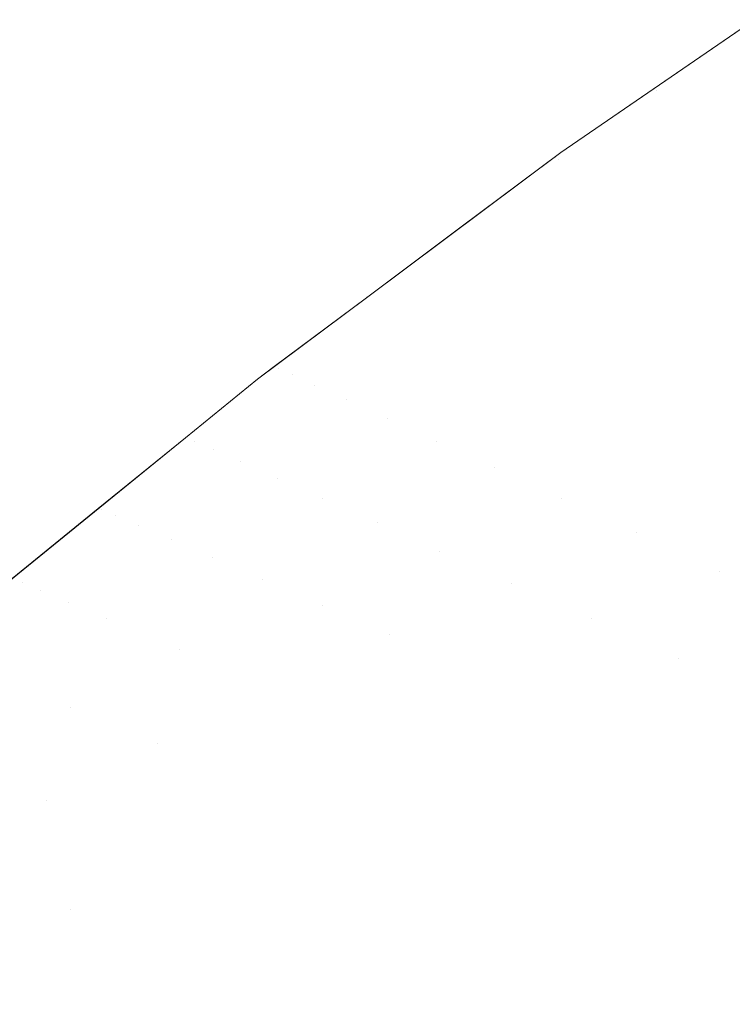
# Model space of a CAD drawing. Header units: centimetres. Extents: x -44.1 to 45.2, y 4.2 to 6.
# Tile 80 of 256: x -44.0611 to -44.051, y 5.952 to 5.966. Entities that reach past the tile are written whole.
import ezdxf

# ---------------------------------------------------------------- set-up
doc = ezdxf.new("R2010")
doc.units = ezdxf.units.CM
doc.header["$LTSCALE"] = 2.54
doc.layers.add('Lucido design-1', color=7, linetype='Continuous')

# ---------------------------------------------------------------- blocks, each defined once
blk = doc.blocks.new('Gruppo-4-1')
at = {"color": 7, "linetype": 'Continuous', "lineweight": 9}
for points, invisible_edges in [([(-44.053466, 5.964052, -2312.420608), (-44.053419, 5.964029, -2312.419046), (-44.050616, 5.965987, -2312.419046), (-44.050662, 5.966011, -2312.420608)], 15), ([(-44.053389, 5.964127, -2312.42217), (-44.053466, 5.964052, -2312.420608), (-44.050662, 5.966011, -2312.420608)], 11), ([(-44.050539, 5.965947, -2312.417485), (-44.050616, 5.965987, -2312.419046), (-44.053419, 5.964029, -2312.419046), (-44.053341, 5.96399, -2312.417485)], 15), ([(-44.050662, 5.966011, -2312.420608), (-44.050661, 5.965996, -2312.42217), (-44.053389, 5.964127, -2312.42217)], 9), ([(-44.050661, 5.965996, -2313.02217), (-44.052081, 5.965023, -2313.02217), (-44.053389, 5.964127, -2312.42217), (-44.050661, 5.965996, -2312.42217)], 10), ([(-44.053341, 5.96399, -2312.417485), (-44.053231, 5.963935, -2312.415926), (-44.050432, 5.965891, -2312.415926), (-44.050539, 5.965947, -2312.417485)], 15), ([(-44.050293, 5.965819, -2312.414369), (-44.050432, 5.965891, -2312.415926), (-44.053231, 5.963935, -2312.415926), (-44.05309, 5.963865, -2312.414369)], 15), ([(-44.052081, 5.965023, -2313.02217), (-44.050661, 5.965996, -2313.02217), (-44.050616, 5.965987, -2313.025294), (-44.052032, 5.96501, -2313.025294)], 14), ([(-44.052032, 5.96501, -2313.025294), (-44.050616, 5.965987, -2313.025294), (-44.050432, 5.965891, -2313.028414), (-44.051846, 5.964915, -2313.028414)], 15), ([(-44.051846, 5.964915, -2313.028414), (-44.050432, 5.965891, -2313.028414), (-44.050125, 5.96573, -2313.031524), (-44.051536, 5.964757, -2313.031524)], 15), ([(-44.05309, 5.963865, -2312.414369), (-44.052918, 5.963779, -2312.412816), (-44.050125, 5.96573, -2312.412816), (-44.050293, 5.965819, -2312.414369)], 15), ([(-44.049926, 5.965626, -2312.411265), (-44.050125, 5.96573, -2312.412816), (-44.052918, 5.963779, -2312.412816), (-44.052714, 5.963678, -2312.411265)], 15), ([(-44.052714, 5.963678, -2312.411265), (-44.05248, 5.963562, -2312.409719), (-44.049697, 5.965506, -2312.409719), (-44.049926, 5.965626, -2312.411265)], 15), ([(-44.051536, 5.964757, -2313.031524), (-44.050125, 5.96573, -2313.031524), (-44.049697, 5.965506, -2313.034621), (-44.051103, 5.964537, -2313.034621)], 15), ([(-44.049438, 5.965371, -2312.408177), (-44.049697, 5.965506, -2312.409719), (-44.05248, 5.963562, -2312.409719), (-44.052215, 5.96343, -2312.408177)], 15), ([(-44.051103, 5.964537, -2313.034621), (-44.049697, 5.965506, -2313.034621), (-44.049149, 5.965219, -2313.0377), (-44.050549, 5.964254, -2313.0377)], 15), ([(-44.052215, 5.96343, -2312.408177), (-44.05192, 5.963284, -2312.40664), (-44.049149, 5.965219, -2312.40664), (-44.049438, 5.965371, -2312.408177)], 15), ([(-44.04883, 5.965053, -2312.405108), (-44.049149, 5.965219, -2312.40664), (-44.05192, 5.963284, -2312.40664), (-44.051594, 5.963122, -2312.405108)], 15), ([(-44.051594, 5.963122, -2312.405108), (-44.051238, 5.962945, -2312.403583), (-44.048482, 5.964871, -2312.403583), (-44.04883, 5.965053, -2312.405108)], 15), ([(-44.052032, 5.96501, -2313.025294), (-44.053419, 5.964029, -2313.025294), (-44.053389, 5.964127, -2313.02217)], 11), ([(-44.051846, 5.964915, -2313.028414), (-44.053231, 5.963935, -2313.028414), (-44.053419, 5.964029, -2313.025294), (-44.052032, 5.96501, -2313.025294)], 15), ([(-44.052081, 5.965023, -2313.02217), (-44.053389, 5.964127, -2313.02217), (-44.053389, 5.964127, -2312.42217)], 10), ([(-44.053389, 5.964127, -2313.02217), (-44.052081, 5.965023, -2313.02217), (-44.052032, 5.96501, -2313.025294)], 10), ([(-44.051536, 5.964757, -2313.031524), (-44.052918, 5.963779, -2313.031524), (-44.053231, 5.963935, -2313.028414), (-44.051846, 5.964915, -2313.028414)], 15), ([(-44.048105, 5.964673, -2312.402065), (-44.048482, 5.964871, -2312.403583), (-44.051238, 5.962945, -2312.403583), (-44.050853, 5.962754, -2312.402065)], 15), ([(-44.051103, 5.964537, -2313.034621), (-44.05248, 5.963562, -2313.034621), (-44.052918, 5.963779, -2313.031524), (-44.051536, 5.964757, -2313.031524)], 15), ([(-44.050549, 5.964254, -2313.0377), (-44.05192, 5.963284, -2313.0377), (-44.05248, 5.963562, -2313.034621), (-44.051103, 5.964537, -2313.034621)], 15), ([(-44.049875, 5.96391, -2313.040757), (-44.051238, 5.962945, -2313.040757), (-44.05192, 5.963284, -2313.0377), (-44.050549, 5.964254, -2313.0377)], 15), ([(-44.053466, 5.964052, -2312.420608), (-44.053389, 5.964127, -2312.42217), (-44.056155, 5.962062, -2312.42217)], 9), ([(-44.056155, 5.962062, -2312.42217), (-44.053389, 5.964127, -2312.42217), (-44.053389, 5.964127, -2313.02217), (-44.054826, 5.963054, -2313.02217)], 10), ([(-44.054826, 5.963054, -2313.02217), (-44.053389, 5.964127, -2313.02217), (-44.053419, 5.964029, -2313.025294)], 10), ([(-44.056155, 5.962062, -2312.42217), (-44.056154, 5.962074, -2312.420608), (-44.053466, 5.964052, -2312.420608)], 11), ([(-44.056154, 5.962074, -2312.420608), (-44.056105, 5.962052, -2312.419046), (-44.053419, 5.964029, -2312.419046), (-44.053466, 5.964052, -2312.420608)], 15), ([(-44.053341, 5.96399, -2312.417485), (-44.053419, 5.964029, -2312.419046), (-44.056105, 5.962052, -2312.419046), (-44.056025, 5.962014, -2312.417485)], 15), ([(-44.056025, 5.962014, -2312.417485), (-44.055913, 5.961961, -2312.415926), (-44.053231, 5.963935, -2312.415926), (-44.053341, 5.96399, -2312.417485)], 15), ([(-44.05309, 5.963865, -2312.414369), (-44.053231, 5.963935, -2312.415926), (-44.055913, 5.961961, -2312.415926), (-44.055769, 5.961893, -2312.414369)], 15), ([(-44.053419, 5.964029, -2313.025294), (-44.054777, 5.963042, -2313.025294), (-44.054826, 5.963054, -2313.02217)], 11), ([(-44.054777, 5.963042, -2313.025294), (-44.053419, 5.964029, -2313.025294), (-44.053231, 5.963935, -2313.028414), (-44.054587, 5.96295, -2313.028414)], 15), ([(-44.054587, 5.96295, -2313.028414), (-44.053231, 5.963935, -2313.028414), (-44.052918, 5.963779, -2313.031524), (-44.05427, 5.962797, -2313.031524)], 15), ([(-44.055769, 5.961893, -2312.414369), (-44.055593, 5.96181, -2312.412816), (-44.052918, 5.963779, -2312.412816), (-44.05309, 5.963865, -2312.414369)], 15), ([(-44.049083, 5.963506, -2313.043786), (-44.050438, 5.962547, -2313.043786), (-44.051238, 5.962945, -2313.040757), (-44.049875, 5.96391, -2313.040757)], 15), ([(-44.052714, 5.963678, -2312.411265), (-44.052918, 5.963779, -2312.412816), (-44.055593, 5.96181, -2312.412816), (-44.055386, 5.961712, -2312.411265)], 15), ([(-44.055386, 5.961712, -2312.411265), (-44.055147, 5.9616, -2312.409719), (-44.05248, 5.963562, -2312.409719), (-44.052714, 5.963678, -2312.411265)], 15), ([(-44.05427, 5.962797, -2313.031524), (-44.052918, 5.963779, -2313.031524), (-44.05248, 5.963562, -2313.034621), (-44.053828, 5.962583, -2313.034621)], 15), ([(-44.052215, 5.96343, -2312.408177), (-44.05248, 5.963562, -2312.409719), (-44.055147, 5.9616, -2312.409719), (-44.054876, 5.961472, -2312.408177)], 15), ([(-44.053828, 5.962583, -2313.034621), (-44.05248, 5.963562, -2313.034621), (-44.05192, 5.963284, -2313.0377), (-44.053262, 5.962309, -2313.0377)], 15), ([(-44.054876, 5.961472, -2312.408177), (-44.054575, 5.96133, -2312.40664), (-44.05192, 5.963284, -2312.40664), (-44.052215, 5.96343, -2312.408177)], 15), ([(-44.051594, 5.963122, -2312.405108), (-44.05192, 5.963284, -2312.40664), (-44.054575, 5.96133, -2312.40664), (-44.054242, 5.961173, -2312.405108)], 15), ([(-44.053262, 5.962309, -2313.0377), (-44.05192, 5.963284, -2313.0377), (-44.051238, 5.962945, -2313.040757), (-44.052573, 5.961976, -2313.040757)], 15), ([(-44.054242, 5.961173, -2312.405108), (-44.053879, 5.961002, -2312.403583), (-44.051238, 5.962945, -2312.403583), (-44.051594, 5.963122, -2312.405108)], 15), ([(-44.057701, 5.960907, -2312.42217), (-44.056155, 5.962062, -2312.42217), (-44.054826, 5.963054, -2313.02217), (-44.056155, 5.962062, -2313.02217)], 10), ([(-44.054777, 5.963042, -2313.025294), (-44.056105, 5.962052, -2313.025294), (-44.056155, 5.962062, -2313.02217), (-44.054826, 5.963054, -2313.02217)], 11), ([(-44.054587, 5.96295, -2313.028414), (-44.055913, 5.961961, -2313.028414), (-44.056105, 5.962052, -2313.025294), (-44.054777, 5.963042, -2313.025294)], 15), ([(-44.05427, 5.962797, -2313.031524), (-44.055593, 5.96181, -2313.031524), (-44.055913, 5.961961, -2313.028414), (-44.054587, 5.96295, -2313.028414)], 15), ([(-44.050853, 5.962754, -2312.402065), (-44.051238, 5.962945, -2312.403583), (-44.053879, 5.961002, -2312.403583), (-44.053485, 5.960816, -2312.402065)], 15), ([(-44.052573, 5.961976, -2313.040757), (-44.051238, 5.962945, -2313.040757), (-44.050438, 5.962547, -2313.043786), (-44.051764, 5.961584, -2313.043786)], 15), ([(-44.053828, 5.962583, -2313.034621), (-44.055147, 5.9616, -2313.034621), (-44.055593, 5.96181, -2313.031524), (-44.05427, 5.962797, -2313.031524)], 15), ([(-44.053485, 5.960816, -2312.402065), (-44.053061, 5.960616, -2312.400554), (-44.050438, 5.962547, -2312.400554), (-44.050853, 5.962754, -2312.402065)], 15), ([(-44.053262, 5.962309, -2313.0377), (-44.054575, 5.96133, -2313.0377), (-44.055147, 5.9616, -2313.034621), (-44.053828, 5.962583, -2313.034621)], 15), ([(-44.049993, 5.962327, -2312.39905), (-44.050438, 5.962547, -2312.400554), (-44.053061, 5.960616, -2312.400554), (-44.052608, 5.960402, -2312.39905)], 15), ([(-44.051764, 5.961584, -2313.043786), (-44.050438, 5.962547, -2313.043786), (-44.04952, 5.962092, -2313.046785), (-44.050836, 5.961135, -2313.046785)], 15), ([(-44.052573, 5.961976, -2313.040757), (-44.053879, 5.961002, -2313.040757), (-44.054575, 5.96133, -2313.0377), (-44.053262, 5.962309, -2313.0377)], 15), ([(-44.052608, 5.960402, -2312.39905), (-44.052125, 5.960174, -2312.397555), (-44.04952, 5.962092, -2312.397555), (-44.049993, 5.962327, -2312.39905)], 15), ([(-44.057701, 5.960907, -2312.42217), (-44.058724, 5.960081, -2312.420608), (-44.056154, 5.962074, -2312.420608)], 11), ([(-44.058724, 5.960081, -2312.420608), (-44.058675, 5.960059, -2312.419046), (-44.056105, 5.962052, -2312.419046), (-44.056154, 5.962074, -2312.420608)], 15), ([(-44.056025, 5.962014, -2312.417485), (-44.056105, 5.962052, -2312.419046), (-44.058675, 5.960059, -2312.419046), (-44.058593, 5.960023, -2312.417485)], 15), ([(-44.058593, 5.960023, -2312.417485), (-44.058479, 5.959972, -2312.415926), (-44.055913, 5.961961, -2312.415926), (-44.056025, 5.962014, -2312.417485)], 15), ([(-44.056154, 5.962074, -2312.420608), (-44.056155, 5.962062, -2312.42217), (-44.057701, 5.960907, -2312.42217)], 9), ([(-44.056155, 5.962062, -2313.02217), (-44.057466, 5.961083, -2313.02217), (-44.057701, 5.960907, -2313.02217), (-44.057701, 5.960907, -2312.42217)], 12), ([(-44.057466, 5.961083, -2313.02217), (-44.056155, 5.962062, -2313.02217), (-44.056105, 5.962052, -2313.025294), (-44.057405, 5.961057, -2313.025294)], 14), ([(-44.057405, 5.961057, -2313.025294), (-44.056105, 5.962052, -2313.025294), (-44.055913, 5.961961, -2313.028414), (-44.05721, 5.960968, -2313.028414)], 15), ([(-44.051764, 5.961584, -2313.043786), (-44.053061, 5.960616, -2313.043786), (-44.053879, 5.961002, -2313.040757), (-44.052573, 5.961976, -2313.040757)], 15), ([(-44.049018, 5.961842, -2312.396068), (-44.04952, 5.962092, -2312.397555), (-44.052125, 5.960174, -2312.397555), (-44.051612, 5.959933, -2312.396068)], 15), ([(-44.055769, 5.961893, -2312.414369), (-44.055913, 5.961961, -2312.415926), (-44.058479, 5.959972, -2312.415926), (-44.058332, 5.959906, -2312.414369)], 15), ([(-44.058332, 5.959906, -2312.414369), (-44.058153, 5.959826, -2312.412816), (-44.055593, 5.96181, -2312.412816), (-44.055769, 5.961893, -2312.414369)], 15), ([(-44.05721, 5.960968, -2313.028414), (-44.055913, 5.961961, -2313.028414), (-44.055593, 5.96181, -2313.031524), (-44.056887, 5.96082, -2313.031524)], 15), ([(-44.051612, 5.959933, -2312.396068), (-44.051071, 5.959678, -2312.39459), (-44.048488, 5.961579, -2312.39459), (-44.049018, 5.961842, -2312.396068)], 15), ([(-44.055386, 5.961712, -2312.411265), (-44.055593, 5.96181, -2312.412816), (-44.058153, 5.959826, -2312.412816), (-44.057941, 5.959731, -2312.411265)], 15), ([(-44.057941, 5.959731, -2312.411265), (-44.057697, 5.959622, -2312.409719), (-44.055147, 5.9616, -2312.409719), (-44.055386, 5.961712, -2312.411265)], 15), ([(-44.056887, 5.96082, -2313.031524), (-44.055593, 5.96181, -2313.031524), (-44.055147, 5.9616, -2313.034621), (-44.056436, 5.960612, -2313.034621)], 15), ([(-44.054876, 5.961472, -2312.408177), (-44.055147, 5.9616, -2312.409719), (-44.057697, 5.959622, -2312.409719), (-44.057422, 5.959498, -2312.408177)], 15), ([(-44.056436, 5.960612, -2313.034621), (-44.055147, 5.9616, -2313.034621), (-44.054575, 5.96133, -2313.0377), (-44.055859, 5.960347, -2313.0377)], 15), ([(-44.050836, 5.961135, -2313.046785), (-44.052125, 5.960174, -2313.046785), (-44.053061, 5.960616, -2313.043786), (-44.051764, 5.961584, -2313.043786)], 15), ([(-44.04793, 5.961302, -2312.393122), (-44.048488, 5.961579, -2312.39459), (-44.051071, 5.959678, -2312.39459), (-44.050501, 5.959409, -2312.393122)], 15), ([(-44.057422, 5.959498, -2312.408177), (-44.057114, 5.959361, -2312.40664), (-44.054575, 5.96133, -2312.40664), (-44.054876, 5.961472, -2312.408177)], 15), ([(-44.054242, 5.961173, -2312.405108), (-44.054575, 5.96133, -2312.40664), (-44.057114, 5.959361, -2312.40664), (-44.056775, 5.959209, -2312.405108)], 15), ([(-44.055859, 5.960347, -2313.0377), (-44.054575, 5.96133, -2313.0377), (-44.053879, 5.961002, -2313.040757), (-44.055156, 5.960024, -2313.040757)], 15), ([(-44.056775, 5.959209, -2312.405108), (-44.056405, 5.959043, -2312.403583), (-44.053879, 5.961002, -2312.403583), (-44.054242, 5.961173, -2312.405108)], 15), ([(-44.049793, 5.96063, -2313.04975), (-44.051071, 5.959678, -2313.04975), (-44.052125, 5.960174, -2313.046785), (-44.050836, 5.961135, -2313.046785)], 15), ([(-44.057701, 5.960907, -2313.02217), (-44.057405, 5.961057, -2313.025294), (-44.058724, 5.960081, -2313.023732)], 11), ([(-44.057405, 5.961057, -2313.025294), (-44.058675, 5.960059, -2313.025294), (-44.058724, 5.960081, -2313.023732)], 11), ([(-44.058593, 5.960023, -2313.026855), (-44.058675, 5.960059, -2313.025294), (-44.057405, 5.961057, -2313.025294)], 11), ([(-44.058593, 5.960023, -2313.026855), (-44.057405, 5.961057, -2313.025294), (-44.05721, 5.960968, -2313.028414)], 11), ([(-44.057701, 5.960907, -2313.02217), (-44.057466, 5.961083, -2313.02217), (-44.057405, 5.961057, -2313.025294)], 10), ([(-44.053485, 5.960816, -2312.402065), (-44.053879, 5.961002, -2312.403583), (-44.056405, 5.959043, -2312.403583), (-44.056004, 5.958864, -2312.402065)], 15), ([(-44.055156, 5.960024, -2313.040757), (-44.053879, 5.961002, -2313.040757), (-44.053061, 5.960616, -2313.043786), (-44.054331, 5.959645, -2313.043786)], 15), ([(-44.057701, 5.960907, -2312.42217), (-44.058728, 5.960073, -2312.42217), (-44.058724, 5.960081, -2312.420608)], 10), ([(-44.058728, 5.960073, -2312.42217), (-44.057701, 5.960907, -2312.42217), (-44.057701, 5.960907, -2313.02217), (-44.058728, 5.960073, -2313.02217)], 10), ([(-44.058724, 5.960081, -2313.023732), (-44.058728, 5.960073, -2313.02217), (-44.057701, 5.960907, -2313.02217)], 9), ([(-44.05721, 5.960968, -2313.028414), (-44.058479, 5.959972, -2313.028414), (-44.058593, 5.960023, -2313.026855)], 11), ([(-44.058332, 5.959906, -2313.029971), (-44.058479, 5.959972, -2313.028414), (-44.05721, 5.960968, -2313.028414)], 11), ([(-44.058332, 5.959906, -2313.029971), (-44.05721, 5.960968, -2313.028414), (-44.056887, 5.96082, -2313.031524)], 11), ([(-44.056887, 5.96082, -2313.031524), (-44.058153, 5.959826, -2313.031524), (-44.058332, 5.959906, -2313.029971)], 11), ([(-44.057941, 5.959731, -2313.033075), (-44.058153, 5.959826, -2313.031524), (-44.056887, 5.96082, -2313.031524)], 11), ([(-44.057941, 5.959731, -2313.033075), (-44.056887, 5.96082, -2313.031524), (-44.056436, 5.960612, -2313.034621)], 11), ([(-44.056004, 5.958864, -2312.402065), (-44.055572, 5.95867, -2312.400554), (-44.053061, 5.960616, -2312.400554), (-44.053485, 5.960816, -2312.402065)], 15), ([(-44.056436, 5.960612, -2313.034621), (-44.057697, 5.959622, -2313.034621), (-44.057941, 5.959731, -2313.033075)], 11), ([(-44.057422, 5.959498, -2313.036163), (-44.057697, 5.959622, -2313.034621), (-44.056436, 5.960612, -2313.034621)], 11), ([(-44.057422, 5.959498, -2313.036163), (-44.056436, 5.960612, -2313.034621), (-44.055859, 5.960347, -2313.0377)], 11), ([(-44.052608, 5.960402, -2312.39905), (-44.053061, 5.960616, -2312.400554), (-44.055572, 5.95867, -2312.400554), (-44.055109, 5.958463, -2312.39905)], 15), ([(-44.054331, 5.959645, -2313.043786), (-44.053061, 5.960616, -2313.043786), (-44.052125, 5.960174, -2313.046785), (-44.053385, 5.95921, -2313.046785)], 15), ([(-44.048638, 5.960071, -2313.052675), (-44.049903, 5.959127, -2313.052675), (-44.051071, 5.959678, -2313.04975), (-44.049793, 5.96063, -2313.04975)], 15), ([(-44.055859, 5.960347, -2313.0377), (-44.057114, 5.959361, -2313.0377), (-44.057422, 5.959498, -2313.036163)], 11), ([(-44.056775, 5.959209, -2313.039231), (-44.057114, 5.959361, -2313.0377), (-44.055859, 5.960347, -2313.0377)], 11), ([(-44.056775, 5.959209, -2313.039231), (-44.055859, 5.960347, -2313.0377), (-44.055156, 5.960024, -2313.040757)], 11), ([(-44.055109, 5.958463, -2312.39905), (-44.054616, 5.958243, -2312.397555), (-44.052125, 5.960174, -2312.397555), (-44.052608, 5.960402, -2312.39905)], 15), ([(-44.051612, 5.959933, -2312.396068), (-44.052125, 5.960174, -2312.397555), (-44.054616, 5.958243, -2312.397555), (-44.054094, 5.958009, -2312.396068)], 15), ([(-44.053385, 5.95921, -2313.046785), (-44.052125, 5.960174, -2313.046785), (-44.051071, 5.959678, -2313.04975), (-44.05232, 5.958721, -2313.04975)], 15), ([(-44.06118, 5.958076, -2313.023732), (-44.061698, 5.95766, -2313.02217), (-44.058728, 5.960073, -2313.02217), (-44.058724, 5.960081, -2313.023732)], 13), ([(-44.061189, 5.958074, -2312.42217), (-44.059966, 5.959067, -2312.42217), (-44.058728, 5.960073, -2313.02217), (-44.061698, 5.95766, -2313.02217)], 10), ([(-44.058724, 5.960081, -2313.023732), (-44.058675, 5.960059, -2313.025294), (-44.06113, 5.958055, -2313.025294), (-44.06118, 5.958076, -2313.023732)], 15), ([(-44.061046, 5.958019, -2313.026855), (-44.06113, 5.958055, -2313.025294), (-44.058675, 5.960059, -2313.025294), (-44.058593, 5.960023, -2313.026855)], 15), ([(-44.058593, 5.960023, -2313.026855), (-44.058479, 5.959972, -2313.028414), (-44.06093, 5.95797, -2313.028414), (-44.061046, 5.958019, -2313.026855)], 15), ([(-44.059966, 5.959067, -2312.42217), (-44.059917, 5.959058, -2312.419046), (-44.058724, 5.960081, -2312.420608)], 11), ([(-44.058724, 5.960081, -2312.420608), (-44.058728, 5.960073, -2312.42217), (-44.059966, 5.959067, -2312.42217)], 9), ([(-44.059966, 5.959067, -2312.42217), (-44.058728, 5.960073, -2312.42217), (-44.058728, 5.960073, -2313.02217)], 10), ([(-44.059917, 5.959058, -2312.419046), (-44.058675, 5.960059, -2312.419046), (-44.058724, 5.960081, -2312.420608)], 11), ([(-44.058593, 5.960023, -2312.417485), (-44.058675, 5.960059, -2312.419046), (-44.059917, 5.959058, -2312.419046)], 11), ([(-44.059917, 5.959058, -2312.419046), (-44.059719, 5.958972, -2312.415926), (-44.058593, 5.960023, -2312.417485)], 11), ([(-44.059719, 5.958972, -2312.415926), (-44.058479, 5.959972, -2312.415926), (-44.058593, 5.960023, -2312.417485)], 11), ([(-44.055156, 5.960024, -2313.040757), (-44.056405, 5.959043, -2313.040757), (-44.056775, 5.959209, -2313.039231)], 11), ([(-44.056004, 5.958864, -2313.042275), (-44.056405, 5.959043, -2313.040757), (-44.055156, 5.960024, -2313.040757)], 11), ([(-44.056004, 5.958864, -2313.042275), (-44.055156, 5.960024, -2313.040757), (-44.054331, 5.959645, -2313.043786)], 11), ([(-44.06078, 5.957906, -2313.029971), (-44.06093, 5.95797, -2313.028414), (-44.058479, 5.959972, -2313.028414), (-44.058332, 5.959906, -2313.029971)], 15), ([(-44.058332, 5.959906, -2313.029971), (-44.058153, 5.959826, -2313.031524), (-44.060598, 5.957829, -2313.031524), (-44.06078, 5.957906, -2313.029971)], 15), ([(-44.058332, 5.959906, -2312.414369), (-44.058479, 5.959972, -2312.415926), (-44.059719, 5.958972, -2312.415926)], 11), ([(-44.059719, 5.958972, -2312.415926), (-44.05939, 5.958828, -2312.412816), (-44.058332, 5.959906, -2312.414369)], 11), ([(-44.05939, 5.958828, -2312.412816), (-44.058153, 5.959826, -2312.412816), (-44.058332, 5.959906, -2312.414369)], 11), ([(-44.054094, 5.958009, -2312.396068), (-44.053542, 5.957762, -2312.39459), (-44.051071, 5.959678, -2312.39459), (-44.051612, 5.959933, -2312.396068)], 15), ([(-44.060382, 5.957737, -2313.033075), (-44.060598, 5.957829, -2313.031524), (-44.058153, 5.959826, -2313.031524), (-44.057941, 5.959731, -2313.033075)], 15), ([(-44.057941, 5.959731, -2313.033075), (-44.057697, 5.959622, -2313.034621), (-44.060134, 5.957632, -2313.034621), (-44.060382, 5.957737, -2313.033075)], 15), ([(-44.057941, 5.959731, -2312.411265), (-44.058153, 5.959826, -2312.412816), (-44.05939, 5.958828, -2312.412816)], 11), ([(-44.05939, 5.958828, -2312.412816), (-44.05893, 5.958628, -2312.409719), (-44.057941, 5.959731, -2312.411265)], 11), ([(-44.05893, 5.958628, -2312.409719), (-44.057697, 5.959622, -2312.409719), (-44.057941, 5.959731, -2312.411265)], 11), ([(-44.059853, 5.957512, -2313.036163), (-44.060134, 5.957632, -2313.034621), (-44.057697, 5.959622, -2313.034621), (-44.057422, 5.959498, -2313.036163)], 15), ([(-44.057422, 5.959498, -2312.408177), (-44.057697, 5.959622, -2312.409719), (-44.05893, 5.958628, -2312.409719)], 11), ([(-44.054331, 5.959645, -2313.043786), (-44.055572, 5.95867, -2313.043786), (-44.056004, 5.958864, -2313.042275)], 11), ([(-44.055109, 5.958463, -2313.04529), (-44.055572, 5.95867, -2313.043786), (-44.054331, 5.959645, -2313.043786)], 11), ([(-44.055109, 5.958463, -2313.04529), (-44.054331, 5.959645, -2313.043786), (-44.053385, 5.95921, -2313.046785)], 11), ([(-44.050501, 5.959409, -2312.393122), (-44.051071, 5.959678, -2312.39459), (-44.053542, 5.957762, -2312.39459), (-44.052961, 5.957502, -2312.393122)], 15), ([(-44.05232, 5.958721, -2313.04975), (-44.051071, 5.959678, -2313.04975), (-44.049903, 5.959127, -2313.052675), (-44.051141, 5.95818, -2313.052675)], 15), ([(-44.057422, 5.959498, -2313.036163), (-44.057114, 5.959361, -2313.0377), (-44.05954, 5.957379, -2313.0377), (-44.059853, 5.957512, -2313.036163)], 15), ([(-44.05893, 5.958628, -2312.409719), (-44.058341, 5.958371, -2312.40664), (-44.057422, 5.959498, -2312.408177)], 11), ([(-44.058341, 5.958371, -2312.40664), (-44.057114, 5.959361, -2312.40664), (-44.057422, 5.959498, -2312.408177)], 11), ([(-44.059195, 5.957233, -2313.039231), (-44.05954, 5.957379, -2313.0377), (-44.057114, 5.959361, -2313.0377), (-44.056775, 5.959209, -2313.039231)], 15), ([(-44.056775, 5.959209, -2312.405108), (-44.057114, 5.959361, -2312.40664), (-44.058341, 5.958371, -2312.40664)], 11), ([(-44.052961, 5.957502, -2312.393122), (-44.052352, 5.957229, -2312.391665), (-44.049903, 5.959127, -2312.391665), (-44.050501, 5.959409, -2312.393122)], 15), ([(-44.056775, 5.959209, -2313.039231), (-44.056405, 5.959043, -2313.040757), (-44.058818, 5.957072, -2313.040757), (-44.059195, 5.957233, -2313.039231)], 15), ([(-44.058341, 5.958371, -2312.40664), (-44.057626, 5.958059, -2312.403583), (-44.056775, 5.959209, -2312.405108)], 11), ([(-44.057626, 5.958059, -2312.403583), (-44.056405, 5.959043, -2312.403583), (-44.056775, 5.959209, -2312.405108)], 11), ([(-44.053385, 5.95921, -2313.046785), (-44.054616, 5.958243, -2313.046785), (-44.055109, 5.958463, -2313.04529)], 11), ([(-44.054094, 5.958009, -2313.048272), (-44.054616, 5.958243, -2313.046785), (-44.053385, 5.95921, -2313.046785)], 11), ([(-44.053385, 5.95921, -2313.046785), (-44.05232, 5.958721, -2313.04975), (-44.053542, 5.957762, -2313.04975), (-44.054094, 5.958009, -2313.048272)], 15), ([(-44.059966, 5.959067, -2312.42217), (-44.061189, 5.958074, -2312.42217), (-44.06113, 5.958055, -2312.419046), (-44.059917, 5.959058, -2312.419046)], 14), ([(-44.059917, 5.959058, -2312.419046), (-44.06113, 5.958055, -2312.419046), (-44.061046, 5.958019, -2312.417485)], 11), ([(-44.059719, 5.958972, -2312.415926), (-44.059917, 5.959058, -2312.419046), (-44.061046, 5.958019, -2312.417485)], 11), ([(-44.058409, 5.956899, -2313.042275), (-44.058818, 5.957072, -2313.040757), (-44.056405, 5.959043, -2313.040757), (-44.056004, 5.958864, -2313.042275)], 15), ([(-44.056004, 5.958864, -2312.402065), (-44.056405, 5.959043, -2312.403583), (-44.057626, 5.958059, -2312.403583)], 11), ([(-44.049278, 5.958832, -2312.390218), (-44.049903, 5.959127, -2312.391665), (-44.052352, 5.957229, -2312.391665), (-44.051714, 5.956943, -2312.390218)], 15), ([(-44.051141, 5.95818, -2313.052675), (-44.049903, 5.959127, -2313.052675), (-44.048625, 5.958524, -2313.055559), (-44.049851, 5.957587, -2313.055559)], 15), ([(-44.061046, 5.958019, -2312.417485), (-44.06093, 5.95797, -2312.415926), (-44.059719, 5.958972, -2312.415926)], 11), ([(-44.059719, 5.958972, -2312.415926), (-44.06093, 5.95797, -2312.415926), (-44.06078, 5.957906, -2312.414369)], 11), ([(-44.05939, 5.958828, -2312.412816), (-44.059719, 5.958972, -2312.415926), (-44.06078, 5.957906, -2312.414369)], 11), ([(-44.06078, 5.957906, -2312.414369), (-44.060598, 5.957829, -2312.412816), (-44.05939, 5.958828, -2312.412816)], 11), ([(-44.05939, 5.958828, -2312.412816), (-44.060598, 5.957829, -2312.412816), (-44.060382, 5.957737, -2312.411265)], 11), ([(-44.05893, 5.958628, -2312.409719), (-44.05939, 5.958828, -2312.412816), (-44.060382, 5.957737, -2312.411265)], 11), ([(-44.056004, 5.958864, -2313.042275), (-44.055572, 5.95867, -2313.043786), (-44.057969, 5.956712, -2313.043786), (-44.058409, 5.956899, -2313.042275)], 15), ([(-44.057626, 5.958059, -2312.403583), (-44.056784, 5.957692, -2312.400554), (-44.056004, 5.958864, -2312.402065)], 11), ([(-44.056784, 5.957692, -2312.400554), (-44.055572, 5.95867, -2312.400554), (-44.056004, 5.958864, -2312.402065)], 11), ([(-44.051714, 5.956943, -2312.390218), (-44.051049, 5.956645, -2312.388781), (-44.048625, 5.958524, -2312.388781), (-44.049278, 5.958832, -2312.390218)], 15), ([(-44.060382, 5.957737, -2312.411265), (-44.060134, 5.957632, -2312.409719), (-44.05893, 5.958628, -2312.409719)], 11), ([(-44.05893, 5.958628, -2312.409719), (-44.060134, 5.957632, -2312.409719), (-44.059853, 5.957512, -2312.408177)], 11), ([(-44.058341, 5.958371, -2312.40664), (-44.05893, 5.958628, -2312.409719), (-44.059853, 5.957512, -2312.408177)], 11), ([(-44.057498, 5.956512, -2313.04529), (-44.057969, 5.956712, -2313.043786), (-44.055572, 5.95867, -2313.043786), (-44.055109, 5.958463, -2313.04529)], 15), ([(-44.055109, 5.958463, -2312.39905), (-44.055572, 5.95867, -2312.400554), (-44.056784, 5.957692, -2312.400554)], 11), ([(-44.052961, 5.957502, -2313.051217), (-44.053542, 5.957762, -2313.04975), (-44.05232, 5.958721, -2313.04975)], 11), ([(-44.05232, 5.958721, -2313.04975), (-44.051141, 5.95818, -2313.052675), (-44.052352, 5.957229, -2313.052675), (-44.052961, 5.957502, -2313.051217)], 15), ([(-44.047946, 5.958204, -2312.387357), (-44.048625, 5.958524, -2312.388781), (-44.051049, 5.956645, -2312.388781), (-44.050356, 5.956335, -2312.387357)], 15), ([(-44.059853, 5.957512, -2312.408177), (-44.05954, 5.957379, -2312.40664), (-44.058341, 5.958371, -2312.40664)], 11), ([(-44.058341, 5.958371, -2312.40664), (-44.05954, 5.957379, -2312.40664), (-44.058818, 5.957072, -2312.403583), (-44.057626, 5.958059, -2312.403583)], 15), ([(-44.055109, 5.958463, -2313.04529), (-44.054616, 5.958243, -2313.046785), (-44.056997, 5.956298, -2313.046785), (-44.057498, 5.956512, -2313.04529)], 15), ([(-44.056784, 5.957692, -2312.400554), (-44.05582, 5.957272, -2312.397555), (-44.055109, 5.958463, -2312.39905)], 11), ([(-44.05582, 5.957272, -2312.397555), (-44.054616, 5.958243, -2312.397555), (-44.055109, 5.958463, -2312.39905)], 11), ([(-44.056465, 5.956072, -2313.048272), (-44.056997, 5.956298, -2313.046785), (-44.054616, 5.958243, -2313.046785), (-44.054094, 5.958009, -2313.048272)], 15), ([(-44.054094, 5.958009, -2312.396068), (-44.054616, 5.958243, -2312.397555), (-44.05582, 5.957272, -2312.397555)], 11), ([(-44.063386, 5.956006, -2313.026855), (-44.063471, 5.95604, -2313.025294), (-44.06113, 5.958055, -2313.025294), (-44.061046, 5.958019, -2313.026855)], 15), ([(-44.061046, 5.958019, -2312.417485), (-44.06113, 5.958055, -2312.419046), (-44.062314, 5.957048, -2312.419046), (-44.06223, 5.957014, -2312.417485)], 15), ([(-44.057626, 5.958059, -2312.403583), (-44.058818, 5.957072, -2312.403583), (-44.057969, 5.956712, -2312.400554), (-44.056784, 5.957692, -2312.400554)], 15), ([(-44.051714, 5.956943, -2313.054122), (-44.052352, 5.957229, -2313.052675), (-44.051141, 5.95818, -2313.052675)], 11), ([(-44.051141, 5.95818, -2313.052675), (-44.049851, 5.957587, -2313.055559), (-44.051049, 5.956645, -2313.055559), (-44.051714, 5.956943, -2313.054122)], 15), ([(-44.061046, 5.958019, -2313.026855), (-44.06093, 5.95797, -2313.028414), (-44.063267, 5.955958, -2313.028414), (-44.063386, 5.956006, -2313.026855)], 15), ([(-44.063115, 5.955897, -2313.029971), (-44.063267, 5.955958, -2313.028414), (-44.06093, 5.95797, -2313.028414), (-44.06078, 5.957906, -2313.029971)], 15), ([(-44.06223, 5.957014, -2312.417485), (-44.062113, 5.956965, -2312.415926), (-44.06093, 5.95797, -2312.415926), (-44.061046, 5.958019, -2312.417485)], 15), ([(-44.06078, 5.957906, -2312.414369), (-44.06093, 5.95797, -2312.415926), (-44.062113, 5.956965, -2312.415926), (-44.061962, 5.956903, -2312.414369)], 15), ([(-44.054094, 5.958009, -2313.048272), (-44.053542, 5.957762, -2313.04975), (-44.055903, 5.955834, -2313.04975), (-44.056465, 5.956072, -2313.048272)], 15), ([(-44.05582, 5.957272, -2312.397555), (-44.054736, 5.956799, -2312.39459), (-44.054094, 5.958009, -2312.396068)], 11), ([(-44.054736, 5.956799, -2312.39459), (-44.053542, 5.957762, -2312.39459), (-44.054094, 5.958009, -2312.396068)], 11), ([(-44.06078, 5.957906, -2313.029971), (-44.060598, 5.957829, -2313.031524), (-44.06293, 5.955822, -2313.031524), (-44.063115, 5.955897, -2313.029971)], 15), ([(-44.06271, 5.955734, -2313.033075), (-44.06293, 5.955822, -2313.031524), (-44.060598, 5.957829, -2313.031524), (-44.060382, 5.957737, -2313.033075)], 15), ([(-44.061962, 5.956903, -2312.414369), (-44.061778, 5.956826, -2312.412816), (-44.060598, 5.957829, -2312.412816), (-44.06078, 5.957906, -2312.414369)], 15), ([(-44.060382, 5.957737, -2312.411265), (-44.060598, 5.957829, -2312.412816), (-44.061778, 5.956826, -2312.412816), (-44.06156, 5.956736, -2312.411265)], 15), ([(-44.060382, 5.957737, -2313.033075), (-44.060134, 5.957632, -2313.034621), (-44.062458, 5.955632, -2313.034621), (-44.06271, 5.955734, -2313.033075)], 15), ([(-44.06156, 5.956736, -2312.411265), (-44.06131, 5.956633, -2312.409719), (-44.060134, 5.957632, -2312.409719), (-44.060382, 5.957737, -2312.411265)], 15), ([(-44.056784, 5.957692, -2312.400554), (-44.057969, 5.956712, -2312.400554), (-44.056997, 5.956298, -2312.397555), (-44.05582, 5.957272, -2312.397555)], 15), ([(-44.055311, 5.955582, -2313.051217), (-44.055903, 5.955834, -2313.04975), (-44.053542, 5.957762, -2313.04975), (-44.052961, 5.957502, -2313.051217)], 15), ([(-44.052961, 5.957502, -2312.393122), (-44.053542, 5.957762, -2312.39459), (-44.054736, 5.956799, -2312.39459), (-44.053535, 5.956275, -2312.391665)], 15), ([(-44.062172, 5.955517, -2313.036163), (-44.062458, 5.955632, -2313.034621), (-44.060134, 5.957632, -2313.034621), (-44.059853, 5.957512, -2313.036163)], 15), ([(-44.059853, 5.957512, -2313.036163), (-44.05954, 5.957379, -2313.0377), (-44.061854, 5.955388, -2313.0377), (-44.062172, 5.955517, -2313.036163)], 15), ([(-44.059853, 5.957512, -2312.408177), (-44.060134, 5.957632, -2312.409719), (-44.06131, 5.956633, -2312.409719), (-44.061027, 5.956515, -2312.408177)], 15), ([(-44.061027, 5.956515, -2312.408177), (-44.060711, 5.956385, -2312.40664), (-44.05954, 5.957379, -2312.40664), (-44.059853, 5.957512, -2312.408177)], 15), ([(-44.052961, 5.957502, -2313.051217), (-44.052352, 5.957229, -2313.052675), (-44.054691, 5.955319, -2313.052675), (-44.055311, 5.955582, -2313.051217)], 15), ([(-44.053535, 5.956275, -2312.391665), (-44.052352, 5.957229, -2312.391665), (-44.052961, 5.957502, -2312.393122)], 11), ([(-44.050356, 5.956335, -2313.056983), (-44.051049, 5.956645, -2313.055559), (-44.049851, 5.957587, -2313.055559)], 11), ([(-44.061503, 5.955247, -2313.039231), (-44.061854, 5.955388, -2313.0377), (-44.05954, 5.957379, -2313.0377), (-44.059195, 5.957233, -2313.039231)], 15), ([(-44.05954, 5.957379, -2312.40664), (-44.060711, 5.956385, -2312.40664), (-44.060363, 5.956241, -2312.405108)], 11), ([(-44.058818, 5.957072, -2312.403583), (-44.05954, 5.957379, -2312.40664), (-44.060363, 5.956241, -2312.405108)], 11), ([(-44.059195, 5.957233, -2313.039231), (-44.058818, 5.957072, -2313.040757), (-44.061119, 5.955092, -2313.040757), (-44.061503, 5.955247, -2313.039231)], 15), ([(-44.05582, 5.957272, -2312.397555), (-44.056997, 5.956298, -2312.397555), (-44.055903, 5.955834, -2312.39459), (-44.054736, 5.956799, -2312.39459)], 15), ([(-44.054041, 5.955043, -2313.054122), (-44.054691, 5.955319, -2313.052675), (-44.052352, 5.957229, -2313.052675), (-44.051714, 5.956943, -2313.054122)], 15), ([(-44.051714, 5.956943, -2312.390218), (-44.052352, 5.957229, -2312.391665), (-44.053535, 5.956275, -2312.391665), (-44.05222, 5.955701, -2312.388781)], 15), ([(-44.060704, 5.954924, -2313.042275), (-44.061119, 5.955092, -2313.040757), (-44.058818, 5.957072, -2313.040757), (-44.058409, 5.956899, -2313.042275)], 15), ([(-44.060363, 5.956241, -2312.405108), (-44.059982, 5.956083, -2312.403583), (-44.058818, 5.957072, -2312.403583)], 11), ([(-44.059126, 5.955729, -2312.400554), (-44.057969, 5.956712, -2312.400554), (-44.058818, 5.957072, -2312.403583), (-44.059982, 5.956083, -2312.403583)], 15), ([(-44.051714, 5.956943, -2313.054122), (-44.051049, 5.956645, -2313.055559), (-44.053364, 5.954755, -2313.055559), (-44.054041, 5.955043, -2313.054122)], 15), ([(-44.05222, 5.955701, -2312.388781), (-44.051049, 5.956645, -2312.388781), (-44.051714, 5.956943, -2312.390218)], 11), ([(-44.058409, 5.956899, -2313.042275), (-44.057969, 5.956712, -2313.043786), (-44.060256, 5.954744, -2313.043786), (-44.060704, 5.954924, -2313.042275)], 15), ([(-44.054736, 5.956799, -2312.39459), (-44.055903, 5.955834, -2312.39459), (-44.054691, 5.955319, -2312.391665), (-44.053535, 5.956275, -2312.391665)], 15), ([(-44.059777, 5.954551, -2313.04529), (-44.060256, 5.954744, -2313.043786), (-44.057969, 5.956712, -2313.043786), (-44.057498, 5.956512, -2313.04529)], 15), ([(-44.058145, 5.955323, -2312.397555), (-44.056997, 5.956298, -2312.397555), (-44.057969, 5.956712, -2312.400554), (-44.059126, 5.955729, -2312.400554)], 15), ([(-44.061027, 5.956515, -2312.408177), (-44.06131, 5.956633, -2312.409719), (-44.062458, 5.955632, -2312.409719), (-44.062172, 5.955517, -2312.408177)], 15), ([(-44.062172, 5.955517, -2312.408177), (-44.061854, 5.955388, -2312.40664), (-44.060711, 5.956385, -2312.40664), (-44.061027, 5.956515, -2312.408177)], 15), ([(-44.052658, 5.954455, -2313.056983), (-44.053364, 5.954755, -2313.055559), (-44.051049, 5.956645, -2313.055559), (-44.050356, 5.956335, -2313.056983)], 15), ([(-44.050356, 5.956335, -2312.387357), (-44.051049, 5.956645, -2312.388781), (-44.05222, 5.955701, -2312.388781), (-44.050794, 5.95508, -2312.385944)], 15), ([(-44.060363, 5.956241, -2312.405108), (-44.060711, 5.956385, -2312.40664), (-44.061854, 5.955388, -2312.40664), (-44.061503, 5.955247, -2312.405108)], 15), ([(-44.057498, 5.956512, -2313.04529), (-44.056997, 5.956298, -2313.046785), (-44.059267, 5.954345, -2313.046785), (-44.059777, 5.954551, -2313.04529)], 15), ([(-44.061503, 5.955247, -2312.405108), (-44.061119, 5.955092, -2312.403583), (-44.059982, 5.956083, -2312.403583), (-44.060363, 5.956241, -2312.405108)], 15), ([(-44.058726, 5.954127, -2313.048272), (-44.059267, 5.954345, -2313.046785), (-44.056997, 5.956298, -2313.046785), (-44.056465, 5.956072, -2313.048272)], 15), ([(-44.057042, 5.954866, -2312.39459), (-44.055903, 5.955834, -2312.39459), (-44.056997, 5.956298, -2312.397555), (-44.058145, 5.955323, -2312.397555)], 15), ([(-44.053535, 5.956275, -2312.391665), (-44.054691, 5.955319, -2312.391665), (-44.053364, 5.954755, -2312.388781), (-44.05222, 5.955701, -2312.388781)], 15), ([(-44.050356, 5.956335, -2313.056983), (-44.049636, 5.956013, -2313.058396), (-44.051925, 5.954144, -2313.058396), (-44.052658, 5.954455, -2313.056983)], 15), ([(-44.059982, 5.956083, -2312.403583), (-44.061119, 5.955092, -2312.403583), (-44.060704, 5.954924, -2312.402065)], 11), ([(-44.059126, 5.955729, -2312.400554), (-44.059982, 5.956083, -2312.403583), (-44.060704, 5.954924, -2312.402065)], 11), ([(-44.056465, 5.956072, -2313.048272), (-44.055903, 5.955834, -2313.04975), (-44.058154, 5.953896, -2313.04975), (-44.058726, 5.954127, -2313.048272)], 15), ([(-44.051166, 5.953821, -2313.059797), (-44.051925, 5.954144, -2313.058396), (-44.049636, 5.956013, -2313.058396), (-44.04889, 5.955679, -2313.059797)], 15), ([(-44.057552, 5.953654, -2313.051217), (-44.058154, 5.953896, -2313.04975), (-44.055903, 5.955834, -2313.04975), (-44.055311, 5.955582, -2313.051217)], 15), ([(-44.055819, 5.95436, -2312.391665), (-44.054691, 5.955319, -2312.391665), (-44.055903, 5.955834, -2312.39459), (-44.057042, 5.954866, -2312.39459)], 15), ([(-44.060704, 5.954924, -2312.402065), (-44.060256, 5.954744, -2312.400554), (-44.059126, 5.955729, -2312.400554)], 11), ([(-44.059126, 5.955729, -2312.400554), (-44.060256, 5.954744, -2312.400554), (-44.059267, 5.954345, -2312.397555), (-44.058145, 5.955323, -2312.397555)], 15), ([(-44.05222, 5.955701, -2312.388781), (-44.053364, 5.954755, -2312.388781), (-44.051925, 5.954144, -2312.385944), (-44.050794, 5.95508, -2312.385944)], 15), ([(-44.04889, 5.955679, -2313.059797), (-44.048118, 5.955334, -2313.061185), (-44.05038, 5.953487, -2313.061185), (-44.051166, 5.953821, -2313.059797)], 15), ([(-44.055311, 5.955582, -2313.051217), (-44.054691, 5.955319, -2313.052675), (-44.056921, 5.953399, -2313.052675), (-44.057552, 5.953654, -2313.051217)], 15), ([(-44.058145, 5.955323, -2312.397555), (-44.059267, 5.954345, -2312.397555), (-44.058154, 5.953896, -2312.39459), (-44.057042, 5.954866, -2312.39459)], 15), ([(-44.056261, 5.953133, -2313.054122), (-44.056921, 5.953399, -2313.052675), (-44.054691, 5.955319, -2313.052675), (-44.054041, 5.955043, -2313.054122)], 15), ([(-44.054481, 5.953806, -2312.388781), (-44.053364, 5.954755, -2312.388781), (-44.054691, 5.955319, -2312.391665), (-44.055819, 5.95436, -2312.391665)], 15), ([(-44.062888, 5.952943, -2313.042275), (-44.06331, 5.953105, -2313.040757), (-44.061119, 5.955092, -2313.040757), (-44.060704, 5.954924, -2313.042275)], 15), ([(-44.060704, 5.954924, -2312.402065), (-44.061119, 5.955092, -2312.403583), (-44.062228, 5.954099, -2312.403583), (-44.061809, 5.953934, -2312.402065)], 15), ([(-44.054041, 5.955043, -2313.054122), (-44.053364, 5.954755, -2313.055559), (-44.055571, 5.952855, -2313.055559), (-44.056261, 5.953133, -2313.054122)], 15), ([(-44.050794, 5.95508, -2312.385944), (-44.051925, 5.954144, -2312.385944), (-44.05038, 5.953487, -2312.383155), (-44.049262, 5.954412, -2312.383155)], 15), ([(-44.060704, 5.954924, -2313.042275), (-44.060256, 5.954744, -2313.043786), (-44.062433, 5.952769, -2313.043786), (-44.062888, 5.952943, -2313.042275)], 15), ([(-44.061809, 5.953934, -2312.402065), (-44.061358, 5.953757, -2312.400554), (-44.060256, 5.954744, -2312.400554), (-44.060704, 5.954924, -2312.402065)], 15), ([(-44.057042, 5.954866, -2312.39459), (-44.058154, 5.953896, -2312.39459), (-44.056921, 5.953399, -2312.391665), (-44.055819, 5.95436, -2312.391665)], 15), ([(-44.061947, 5.952583, -2313.04529), (-44.062433, 5.952769, -2313.043786), (-44.060256, 5.954744, -2313.043786), (-44.059777, 5.954551, -2313.04529)], 15), ([(-44.060361, 5.953365, -2312.397555), (-44.059267, 5.954345, -2312.397555), (-44.060256, 5.954744, -2312.400554), (-44.061358, 5.953757, -2312.400554)], 15), ([(-44.054854, 5.952566, -2313.056983), (-44.055571, 5.952855, -2313.055559), (-44.053364, 5.954755, -2313.055559), (-44.052658, 5.954455, -2313.056983)], 15), ([(-44.05303, 5.953205, -2312.385944), (-44.051925, 5.954144, -2312.385944), (-44.053364, 5.954755, -2312.388781), (-44.054481, 5.953806, -2312.388781)], 15), ([(-44.059777, 5.954551, -2313.04529), (-44.059267, 5.954345, -2313.046785), (-44.061428, 5.952385, -2313.046785), (-44.061947, 5.952583, -2313.04529)], 15), ([(-44.052658, 5.954455, -2313.056983), (-44.051925, 5.954144, -2313.058396), (-44.054108, 5.952265, -2313.058396), (-44.054854, 5.952566, -2313.056983)], 15), ([(-44.060878, 5.952174, -2313.048272), (-44.061428, 5.952385, -2313.046785), (-44.059267, 5.954345, -2313.046785), (-44.058726, 5.954127, -2313.048272)], 15), ([(-44.059239, 5.952925, -2312.39459), (-44.058154, 5.953896, -2312.39459), (-44.059267, 5.954345, -2312.397555), (-44.060361, 5.953365, -2312.397555)], 15), ([(-44.055819, 5.95436, -2312.391665), (-44.056921, 5.953399, -2312.391665), (-44.055571, 5.952855, -2312.388781), (-44.054481, 5.953806, -2312.388781)], 15), ([(-44.053336, 5.951953, -2313.059797), (-44.054108, 5.952265, -2313.058396), (-44.051925, 5.954144, -2313.058396), (-44.051166, 5.953821, -2313.059797)], 15), ([(-44.051471, 5.95256, -2312.383155), (-44.05038, 5.953487, -2312.383155), (-44.051925, 5.954144, -2312.385944), (-44.05303, 5.953205, -2312.385944)], 15), ([(-44.058726, 5.954127, -2313.048272), (-44.058154, 5.953896, -2313.04975), (-44.060297, 5.951952, -2313.04975), (-44.060878, 5.952174, -2313.048272)], 15), ([(-44.059686, 5.951718, -2313.051217), (-44.060297, 5.951952, -2313.04975), (-44.058154, 5.953896, -2313.04975), (-44.057552, 5.953654, -2313.051217)], 15), ([(-44.057996, 5.952437, -2312.391665), (-44.056921, 5.953399, -2312.391665), (-44.058154, 5.953896, -2312.39459), (-44.059239, 5.952925, -2312.39459)], 15), ([(-44.060361, 5.953365, -2312.397555), (-44.061358, 5.953757, -2312.400554), (-44.061947, 5.952583, -2312.39905)], 11), ([(-44.054481, 5.953806, -2312.388781), (-44.055571, 5.952855, -2312.388781), (-44.054108, 5.952265, -2312.385944), (-44.05303, 5.953205, -2312.385944)], 15), ([(-44.051166, 5.953821, -2313.059797), (-44.05038, 5.953487, -2313.061185), (-44.052536, 5.951631, -2313.061185), (-44.053336, 5.951953, -2313.059797)], 15), ([(-44.057552, 5.953654, -2313.051217), (-44.056921, 5.953399, -2313.052675), (-44.059045, 5.951473, -2313.052675), (-44.059686, 5.951718, -2313.051217)], 15), ([(-44.05171, 5.951298, -2313.06256), (-44.052536, 5.951631, -2313.061185), (-44.05038, 5.953487, -2313.061185), (-44.049568, 5.953142, -2313.06256)], 15), ([(-44.049807, 5.951871, -2312.380418), (-44.04873, 5.952786, -2312.380418), (-44.05038, 5.953487, -2312.383155), (-44.051471, 5.95256, -2312.383155)], 15), ([(-44.061947, 5.952583, -2312.39905), (-44.061428, 5.952385, -2312.397555), (-44.060361, 5.953365, -2312.397555)], 11), ([(-44.060361, 5.953365, -2312.397555), (-44.061428, 5.952385, -2312.397555), (-44.060297, 5.951952, -2312.39459), (-44.059239, 5.952925, -2312.39459)], 15), ([(-44.058374, 5.951216, -2313.054122), (-44.059045, 5.951473, -2313.052675), (-44.056921, 5.953399, -2313.052675), (-44.056261, 5.953133, -2313.054122)], 15), ([(-44.056635, 5.951902, -2312.388781), (-44.055571, 5.952855, -2312.388781), (-44.056921, 5.953399, -2312.391665), (-44.057996, 5.952437, -2312.391665)], 15), ([(-44.05303, 5.953205, -2312.385944), (-44.054108, 5.952265, -2312.385944), (-44.052536, 5.951631, -2312.383155), (-44.051471, 5.95256, -2312.383155)], 15), ([(-44.056261, 5.953133, -2313.054122), (-44.055571, 5.952855, -2313.055559), (-44.057673, 5.950948, -2313.055559), (-44.058374, 5.951216, -2313.054122)], 15), ([(-44.049568, 5.953142, -2313.06256), (-44.04873, 5.952786, -2313.063922), (-44.050858, 5.950955, -2313.063922), (-44.05171, 5.951298, -2313.06256)], 15), ([(-44.059239, 5.952925, -2312.39459), (-44.060297, 5.951952, -2312.39459), (-44.059045, 5.951473, -2312.391665), (-44.057996, 5.952437, -2312.391665)], 15), ([(-44.056944, 5.950669, -2313.056983), (-44.057673, 5.950948, -2313.055559), (-44.055571, 5.952855, -2313.055559), (-44.054854, 5.952566, -2313.056983)], 15), ([(-44.055161, 5.951323, -2312.385944), (-44.054108, 5.952265, -2312.385944), (-44.055571, 5.952855, -2312.388781), (-44.056635, 5.951902, -2312.388781)], 15), ([(-44.054854, 5.952566, -2313.056983), (-44.054108, 5.952265, -2313.058396), (-44.056187, 5.95038, -2313.058396), (-44.056944, 5.950669, -2313.056983)], 15), ([(-44.051471, 5.95256, -2312.383155), (-44.052536, 5.951631, -2312.383155), (-44.050858, 5.950955, -2312.380418), (-44.049807, 5.951871, -2312.380418)], 15), ([(-44.062925, 5.950217, -2313.048272), (-44.063483, 5.95042, -2313.046785), (-44.061428, 5.952385, -2313.046785), (-44.060878, 5.952174, -2313.048272)], 15), ([(-44.061329, 5.950978, -2312.39459), (-44.060297, 5.951952, -2312.39459), (-44.061428, 5.952385, -2312.397555), (-44.062469, 5.951402, -2312.397555)], 15), ([(-44.057996, 5.952437, -2312.391665), (-44.059045, 5.951473, -2312.391665), (-44.057673, 5.950948, -2312.388781), (-44.056635, 5.951902, -2312.388781)], 15), ([(-44.055402, 5.950079, -2313.059797), (-44.056187, 5.95038, -2313.058396), (-44.054108, 5.952265, -2313.058396), (-44.053336, 5.951953, -2313.059797)], 15), ([(-44.053575, 5.950701, -2312.383155), (-44.052536, 5.951631, -2312.383155), (-44.054108, 5.952265, -2312.385944), (-44.055161, 5.951323, -2312.385944)], 15), ([(-44.060878, 5.952174, -2313.048272), (-44.060297, 5.951952, -2313.04975), (-44.062335, 5.950003, -2313.04975), (-44.062925, 5.950217, -2313.048272)], 15)]:
    blk.add_3dface(points, dxfattribs=dict(at, invisible_edges=invisible_edges))
blk = doc.blocks.new('Gruppo-5-1')
at = {"color": 7}
blk.add_blockref('Gruppo-4-1', (0, 0), dxfattribs=at)

msp = doc.modelspace()

# ---------------------------------------------------------------- block references
at = {"layer": 'Lucido design-1', "color": 7}
msp.add_blockref('Gruppo-5-1', (0, 0), dxfattribs=at)

doc.saveas('drawing.dxf')
